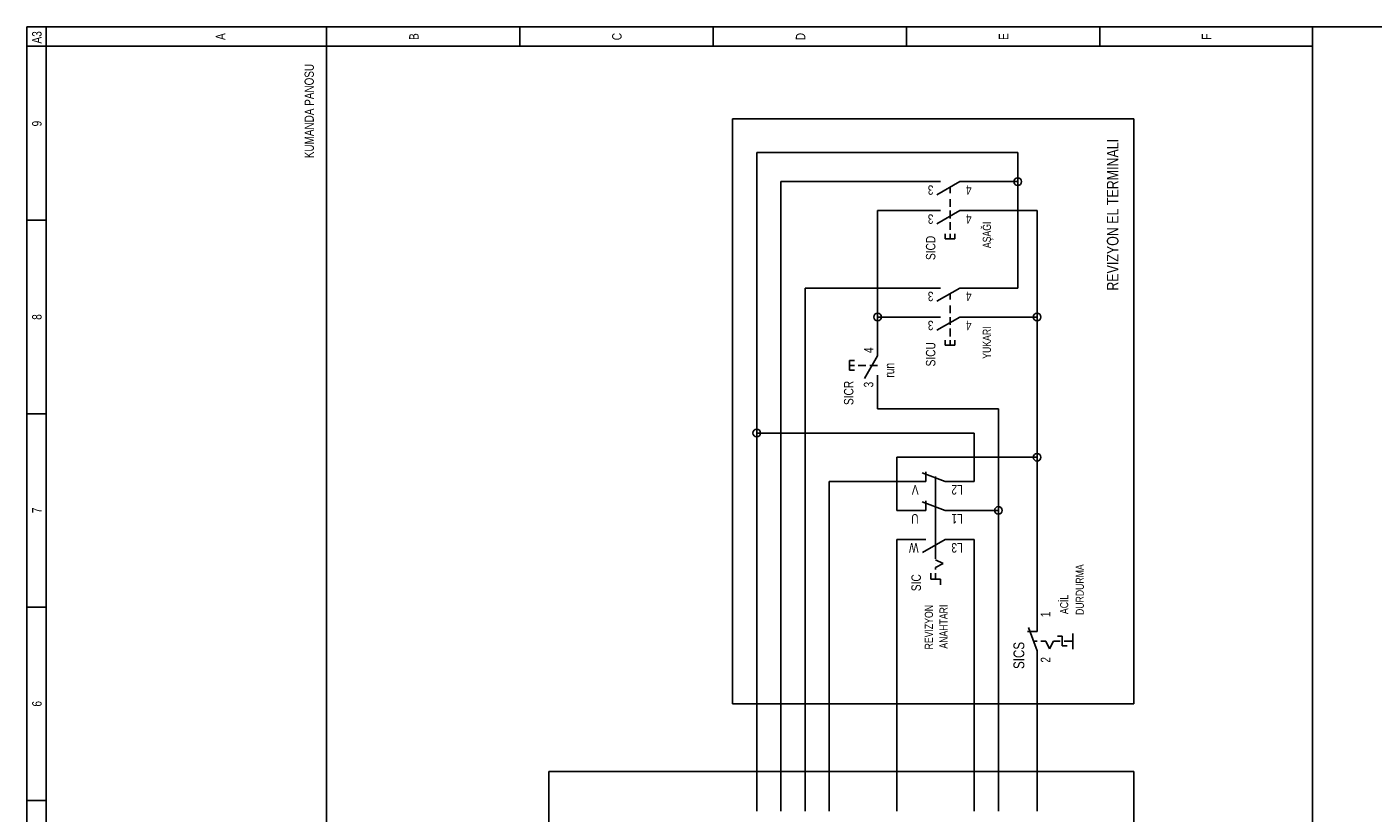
# Model space of a CAD drawing. Header units: centimetres. Extents: x 0 to 13360, y -30 to 2970.
# Tile 20 of 27: x 11972 to 12630, y 632 to 1016. Entities that reach past the tile are written whole.
import ezdxf
from ezdxf.enums import TextEntityAlignment as Align

# ---------------------------------------------------------------- set-up
doc = ezdxf.new("R2010")
doc.units = ezdxf.units.CM
doc.layers.add('ASN-ELEKTRIK', color=3, linetype='Continuous')
doc.layers.add('ASN-ELEKTRIK-YAZI', color=4, linetype='Continuous')

msp = doc.modelspace()

# ---------------------------------------------------------------- linework, layer by layer
at = {"layer": 'ASN-ELEKTRIK'}
for p, q in [((11971.83, 70.2), (11971.83, 1015.95)), ((11971.83, 1015.95), (12638.58, 1015.95)), ((11981.28, 79.66), (11981.28, 1015.95)), ((12118.42, 1015.95), (12118.42, 1006.5)), ((12212.99, 1015.95), (12212.99, 1006.5)), ((12307.57, 1015.95), (12307.57, 1006.5)), ((12402.14, 1006.5), (12402.14, 1015.95)), ((12496.72, 1006.5), (12496.72, 1015.95)), ((12600.75, 70.2), (12600.75, 1015.95)), ((11971.83, 1006.5), (12600.75, 1006.5)), ((12118.42, 79.66), (12118.42, 1006.5)), ((12317.03, 684.94), (12317.03, 971.03)), ((12317.03, 971.03), (12513.27, 971.03)), ((12513.27, 971.03), (12513.27, 684.94)), ((12456.52, 954.48), (12328.85, 954.48)), ((12328.85, 817.34), (12328.85, 954.48)), ((12456.52, 940.29), (12456.52, 954.48)), ((12340.67, 635.29), (12340.67, 940.29)), ((12413.97, 940.29), (12340.67, 940.29)), ((12418.69, 940.29), (12413.97, 940.29)), ((12428.15, 940.29), (12416.96, 933.83)), ((12423.42, 934.62), (12423.42, 937.56)), ((12428.15, 940.29), (12432.88, 940.29)), ((12456.52, 940.29), (12432.88, 940.29)), ((12456.52, 888.28), (12456.52, 940.29)), ((12423.42, 928), (12423.42, 931.78)), ((12387.96, 926.11), (12413.97, 926.11)), ((12387.96, 874.09), (12387.96, 926.11)), ((12418.69, 926.11), (12413.97, 926.11)), ((12428.15, 926.11), (12416.96, 919.65)), ((12423.42, 922.32), (12423.42, 926.11)), ((12428.15, 926.11), (12432.88, 926.11)), ((12432.88, 926.11), (12465.98, 926.11)), ((12465.98, 874.09), (12465.98, 926.11)), ((11981.28, 921.38), (11971.83, 921.38)), ((12423.42, 916.65), (12423.42, 920.43)), ((12421.06, 912.39), (12421.06, 914.76)), ((12421.06, 912.39), (12425.79, 912.39)), ((12423.42, 912.39), (12423.42, 914.76)), ((12425.79, 912.39), (12425.79, 914.76)), ((12413.97, 888.28), (12352.49, 888.28)), ((12352.49, 888.28), (12352.49, 635.29)), ((12418.69, 888.28), (12413.97, 888.28)), ((12428.15, 888.28), (12416.96, 881.82)), ((12423.42, 882.6), (12423.42, 885.55)), ((12428.15, 888.28), (12432.88, 888.28)), ((12432.88, 888.28), (12456.52, 888.28)), ((12423.42, 875.98), (12423.42, 879.76)), ((12413.97, 874.09), (12387.96, 874.09)), ((12387.96, 859.9), (12387.96, 874.09)), ((12418.69, 874.09), (12413.97, 874.09)), ((12428.15, 874.09), (12416.96, 867.63)), ((12423.42, 870.31), (12423.42, 874.09)), ((12428.15, 874.09), (12432.88, 874.09)), ((12432.88, 874.09), (12465.98, 874.09)), ((12465.98, 805.52), (12465.98, 874.09)), ((12421.06, 860.38), (12421.06, 862.74)), ((12423.42, 864.63), (12423.42, 868.42)), ((12423.42, 860.38), (12423.42, 862.74)), ((12425.79, 860.38), (12425.79, 862.74)), ((12387.96, 855.17), (12387.96, 859.9)), ((12421.06, 860.38), (12425.79, 860.38)), ((12374.24, 852.81), (12376.61, 852.81)), ((12374.24, 848.08), (12374.24, 852.81)), ((12374.24, 850.45), (12376.61, 850.45)), ((12378.5, 850.45), (12382.28, 850.45)), ((12387.96, 855.17), (12381.5, 843.99)), ((12384.17, 850.45), (12387.96, 850.45)), ((12374.24, 848.08), (12376.61, 848.08)), ((12387.96, 845.72), (12387.96, 840.99)), ((12387.96, 829.17), (12387.96, 840.99)), ((11981.28, 826.8), (11971.83, 826.8)), ((12447.07, 829.17), (12387.96, 829.17)), ((12447.07, 779.51), (12447.07, 829.17)), ((12435.24, 817.34), (12328.85, 817.34)), ((12328.85, 635.29), (12328.85, 817.34)), ((12435.24, 793.7), (12435.24, 817.34)), ((12397.41, 779.51), (12397.41, 805.52)), ((12397.41, 805.52), (12465.98, 805.52)), ((12465.98, 725.04), (12465.98, 805.52)), ((12421.06, 793.7), (12409.71, 797.83)), ((12411.6, 793.7), (12411.6, 798.43)), ((12364.31, 793.7), (12364.31, 635.29)), ((12406.87, 793.7), (12364.31, 793.7)), ((12406.87, 793.7), (12406.68, 793.7)), ((12411.6, 793.7), (12406.87, 793.7)), ((12416.33, 755.87), (12416.33, 796.07)), ((12421.06, 793.7), (12425.79, 793.7)), ((12425.6, 793.7), (12425.79, 793.7)), ((12425.79, 793.7), (12435.24, 793.7)), ((12421.06, 779.51), (12409.71, 783.65)), ((12411.6, 779.51), (12411.6, 784.24)), ((12406.87, 779.51), (12397.41, 779.51)), ((12406.87, 779.51), (12406.68, 779.51)), ((12411.6, 779.51), (12406.87, 779.51)), ((12421.06, 779.51), (12425.79, 779.51)), ((12425.6, 779.51), (12425.79, 779.51)), ((12447.07, 779.51), (12425.79, 779.51)), ((12447.07, 635.29), (12447.07, 779.51)), ((12397.41, 765.33), (12406.87, 765.33)), ((12397.41, 765.33), (12397.41, 635.29)), ((12406.87, 765.33), (12406.68, 765.33)), ((12411.6, 765.33), (12406.87, 765.33)), ((12421.06, 765.33), (12409.87, 758.87)), ((12421.06, 765.33), (12425.79, 765.33)), ((12425.6, 765.33), (12425.79, 765.33)), ((12435.24, 765.33), (12425.79, 765.33)), ((12435.24, 635.29), (12435.24, 765.33)), ((12416.33, 755.4), (12420.11, 753.51)), ((12416.33, 753.51), (12416.33, 753.6)), ((12420.11, 753.51), (12416.33, 751.61)), ((12416.33, 750.67), (12416.33, 751.61)), ((12413.97, 745.94), (12413.97, 748.78)), ((12413.97, 745.94), (12418.69, 745.94)), ((12416.33, 745.94), (12416.33, 748.78)), ((12418.69, 743.1), (12418.69, 745.94)), ((11981.28, 732.23), (11971.83, 732.23)), ((12465.98, 720.31), (12465.98, 725.04)), ((12465.98, 720.31), (12461.25, 720.31)), ((12465.98, 710.85), (12461.85, 722.2)), ((12478.28, 717.95), (12475.91, 717.95)), ((12478.28, 717.95), (12478.28, 713.22)), ((12483.4, 711.72), (12483.4, 719.28)), ((12465.98, 715.58), (12464.28, 715.58)), ((12470.24, 715.58), (12467.87, 715.58)), ((12470.24, 715.58), (12472.13, 711.8)), ((12472.13, 711.8), (12474.02, 715.58)), ((12477.33, 715.58), (12474.02, 715.58)), ((12480.64, 713.22), (12478.28, 713.22)), ((12483.38, 715.58), (12479.22, 715.58)), ((12465.98, 710.85), (12465.98, 706.12)), ((12465.98, 635.29), (12465.98, 706.12)), ((12513.27, 684.94), (12317.03, 684.94)), ((12227.18, 110.39), (12227.18, 651.84)), ((12227.18, 651.84), (12513.27, 651.84)), ((12513.27, 651.84), (12513.27, 110.39)), ((11981.28, 637.65), (11971.83, 637.65)), ((12328.85, 632.45), (12328.85, 635.29)), ((12340.67, 632.45), (12340.67, 635.29)), ((12352.49, 632.45), (12352.49, 635.29)), ((12364.31, 632.45), (12364.31, 635.29)), ((12397.41, 632.45), (12397.41, 635.29)), ((12435.24, 632.45), (12435.24, 635.29)), ((12447.07, 632.45), (12447.07, 635.29)), ((12465.98, 632.45), (12465.98, 635.29))]:
    msp.add_line(p, q, dxfattribs=at)
for centre in [(12456.52, 940.29), (12387.96, 874.09), (12465.98, 874.09), (12328.85, 817.34), (12465.98, 805.52), (12447.07, 779.51)]:
    msp.add_circle(centre, 1.89, dxfattribs=at)

# ---------------------------------------------------------------- texts
at = {"layer": 'ASN-ELEKTRIK-YAZI', "width": 0.8}
for s, height, rotation, p in [('A3', 4.634, 90, (11979.01, 1007.82)), ('3', 4.63, 180, (12415.29, 938.5)), ('3', 4.63, 180, (12415.29, 924.31)), ('3', 4.63, 180, (12415.29, 886.48)), ('3', 4.63, 180, (12415.29, 872.29)), ('run', 4.634, 90, (12396.09, 844.48)), ('3', 4.63, 90, (12385.88, 839.66)), ('V', 4.63, 180, (12408.01, 791.9)), ('U', 4.63, 180, (12408.01, 777.72)), ('W', 4.63, 180, (12408.01, 763.53)), ('DURDURMA', 3.972, 90, (12488.85, 728.38)), ('ACİL', 3.972, 90, (12481.21, 728.82)), ('1', 4.63, 90, (12472.41, 727.31))]:
    msp.add_text(s, height=height, rotation=rotation, dxfattribs=at).set_placement(p)
for s, height, p in [('A', 4.63, (12068.86, 1011.22)), ('B', 4.63, (12163.44, 1011.22)), ('C', 4.63, (12262.74, 1011.22)), ('D', 4.63, (12352.59, 1011.22)), ('E', 4.63, (12451.89, 1011.22)), ('F', 4.63, (12551.19, 1011.22)), ('9', 4.63, (11979.01, 968.67)), ('AŞAĞI', 3.972, (12443.38, 914.28)), ('8', 4.63, (11979.01, 874.09)), ('YUKARI', 3.972, (12443.37, 861.58)), ('7', 4.63, (11979.01, 779.51)), ('SICS', 5.296, (12459.74, 708.58)), ('6', 4.63, (11979.01, 684.94))]:
    msp.add_text(s, height=height, rotation=90, dxfattribs=at).set_placement(p, align=Align.CENTER)
for s, height, rotation, p in [('KUMANDA PANOSU', 4.5396, 90, (12112.18, 997.89)), ('REVIZYON EL TERMINALI', 5.6745, 90, (12505.8, 961.19)), ('4', 4.63, 180, (12431.18, 938.5)), ('4', 4.63, 180, (12431.18, 924.31)), ('SICD', 4.634, 90, (12416.24, 913.81)), ('4', 4.63, 180, (12431.18, 886.48)), ('4', 4.63, 180, (12431.18, 872.29)), ('4', 4.63, 90, (12385.88, 859.24)), ('SICU', 4.634, 90, (12416.24, 861.79)), ('SICR', 4.634, 90, (12376.14, 842.88)), ('L2', 4.634, 180, (12424.08, 791.9)), ('L1', 4.634, 180, (12424.08, 777.72)), ('L3', 4.634, 180, (12424.08, 763.53)), ('SIC', 4.634, 90, (12409.14, 748.3)), ('REVIZYON', 3.972, 90, (12415.01, 733.27)), ('ANAHTARI', 3.972, 90, (12422.2, 733.41)), ('2', 4.63, 90, (12472.41, 707.83))]:
    msp.add_text(s, height=height, rotation=rotation, dxfattribs=at).set_placement(p, align=Align.RIGHT)

doc.saveas('drawing.dxf')
